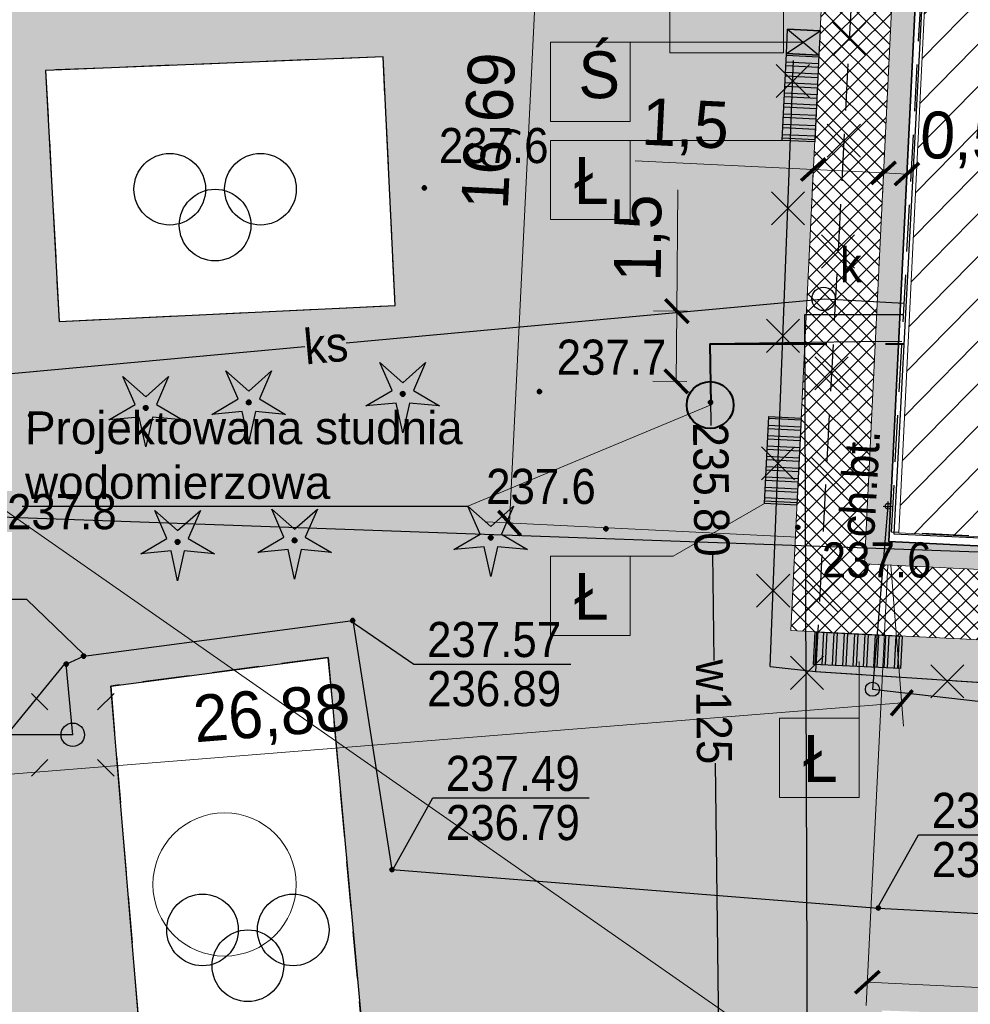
# Model space of a CAD drawing. Extents: x 40810 to 6568062, y -66833 to 5647073.
# Tile 8 of 35: x 6567759 to 6567779, y 5646964 to 5646985. Entities that reach past the tile are written whole.
import ezdxf
from ezdxf.enums import TextEntityAlignment as Align
from ezdxf.lldxf.tags import DXFTag

# ---------------------------------------------------------------- set-up
doc = ezdxf.new("R2010")
doc.units = 0
doc.header["$MEASUREMENT"] = 0
for name, pattern in [('ACAD_ISO10W100', [18, 12, -3, 0, -3]), ('DASHED2', [0.375, 0.25, -0.125]), ('DGN_STYLE_9021', [7.5, 3.75, 3.75]), ('KTCR02_05', [1.5, 1, -0.5]), ('MZ052010', [1.5, 1, -0.5]), ('PZAG_03_05', [9, 4.5, 4.5]), ('STRICHPUNKTX2', [2, 1, -0.5, 0, -0.5])]:
    doc.linetypes.add(name, pattern=pattern)
doc.layers.get('0').update_dxf_attribs({"linetype": 'CONTINUOUS'})
doc.layers.get('Defpoints').update_dxf_attribs({"linetype": 'CONTINUOUS'})
for name, color, linetype, lineweight in [('_Eko_deszczowka', 94, 'CONTINUOUS', 30), ('_IS_EKO_opis', 7, 'CONTINUOUS', 15), ('_S_EKO_WODA', 142, 'DASHED2', 40), ('A_izolacja', 5, 'CONTINUOUS', 9), ('l.przerywana', 104, 'ICAD_ISO03W100', 5), ('l.widokowa', 140, 'CONTINUOUS', 15), ('szraf1', 8, 'CONTINUOUS', 5), ('wymiarowanie', 176, 'CONTINUOUS', 9)]:
    doc.layers.add(name, color=color, linetype=linetype, lineweight=lineweight)
for name, color, linetype in [('B-widok', 7, 'CONTINUOUS'), ('BDOT1', 7, 'CONTINUOUS'), ('EWID_BUD', 7, 'CONTINUOUS'), ('GESUT1', 7, 'CONTINUOUS'), ('P-hatch', 252, 'CONTINUOUS'), ('PZAG', 7, 'CONTINUOUS'), ('Z-zielen', 62, 'CONTINUOUS')]:
    doc.layers.add(name, color=color, linetype=linetype)
doc.styles.get("Standard").update_dxf_attribs({"font": 'GOTHIC.TTF'})
doc.styles.add('STYL_ARIAL', font='simplex', dxfattribs={"width": 0.75, "oblique": 0.1})
doc.styles.add('STYLE-GEO_140', font='geo_140.shx', dxfattribs={"bigfont": 'geo_140big.shx'})
tags = doc.linetypes.add('ICAD_ISO03W100', pattern=[30, 12, -18]).pattern_tags.tags
tags[6:7] = [DXFTag(74, 4), DXFTag(75, 0), DXFTag(340, '0'), DXFTag(46, 1.0), DXFTag(50, 0.0), DXFTag(44, 0.0), DXFTag(45, 0.0)]
tags[4:5] = [DXFTag(74, 4), DXFTag(75, 0), DXFTag(340, '0'), DXFTag(46, 1.0), DXFTag(50, 0.0), DXFTag(44, 0.0), DXFTag(45, 0.0)]
doc.dimstyles.new('Skala 1-50', dxfattribs={"dimtxt": 1, "dimasz": 0.5, "dimexe": 0.5, "dimexo": 0.5, "dimgap": 0.2, "dimtad": 1, "dimtxsty": 'Standard', "dimblk": 'ARCHTICK', "dimcen": 0.5, "dimclrd": 256, "dimclre": 256, "dimadec": 0, "dimazin": 0, "dimtfac": 1, "dimtdec": 1, "dimtmove": 1, "dimatfit": 3, "dimldrblk": 'ARCHTICK', "dimfxl": 1, "dimlwd": -1, "dimlwe": -1, "dimarcsym": 0})
pattern_1 = [(45, (0, 0), (-0.1767766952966, 0.1767766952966), []), (135, (0, 0), (-0.1767766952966, -0.1767766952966), [])]

# ---------------------------------------------------------------- blocks, each defined once
blk = doc.blocks.new('BUBS04_1')
at = {"layer": 'BDOT1', "color": 7, "linetype": 'Continuous'}
for centre in [(-1.917, 0.808), (1.883, 0.808), (-0.017, -0.692)]:
    blk.add_circle(centre, 1.5, dxfattribs=at)
blk = doc.blocks.new('BUBS00_1')
at = {"layer": 'BDOT1', "color": 7, "linetype": 'Continuous', "xscale": 1.700003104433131, "yscale": 1.700003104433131, "zscale": 1.700003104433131}
blk.add_blockref('BUBS04_1', (0, 0.1), dxfattribs=at)
blk = doc.blocks.new('DWG_H0_10')
at = {"layer": 'BDOT1', "linetype": 'Continuous'}
blk.add_hatch(color=7, dxfattribs=at).paths.add_polyline_path([(-0.1, 0, 1), (0.1, 0, 1)], flags=16)
at = {"layer": 'BDOT1', "color": 7, "linetype": 'Continuous'}
blk.add_lwpolyline([(-0.1, 0, 1), (0.1, 0, 1)], format="xyb", close=True, dxfattribs=at)
blk = doc.blocks.new('OBOP01_1')
at = {"layer": 'BDOT1', "color": 7, "linetype": 'Continuous'}
blk.add_lwpolyline([(-0.974, 1.341), (0, 0.48), (0.974, 1.341), (0.457, 0.148), (1.576, -0.512), (0.282, -0.389), (0, -1.657), (-0.282, -0.389), (-1.576, -0.512), (-0.457, 0.148), (-0.974, 1.341)], dxfattribs=at)
blk.add_circle((0, 0), 0.1, dxfattribs=at)
blk.add_blockref('DWG_H0_10', (0, 0), dxfattribs=at)
blk = doc.blocks.new('DWG_H0_11')
at = {"layer": 'BDOT1', "linetype": 'Continuous'}
blk.add_hatch(color=7, dxfattribs=at).paths.add_polyline_path([(0.09, 0, 1), (-0.09, 0, 1)], flags=16)
at = {"layer": 'BDOT1', "color": 7, "linetype": 'Continuous'}
blk.add_lwpolyline([(0.09, 0, 1), (-0.09, 0, 1)], format="xyb", close=True, dxfattribs=at)
blk = doc.blocks.new('RTPW01_1')
at = {"layer": 'BDOT1', "color": 7, "linetype": 'Continuous'}
blk.add_circle((0, 0), 0.09, dxfattribs=at)
blk.add_blockref('DWG_H0_11', (0, 0), dxfattribs=at)
blk = doc.blocks.new('SUSM01_1')
at = {"layer": 'GESUT1', "color": 235, "linetype": 'Continuous'}
for p, q in [((-1.768, 1.768), (-1.061, 1.061)), ((1.768, 1.768), (1.061, 1.061)), ((-1.768, -1.768), (-1.061, -1.061)), ((1.768, -1.768), (1.061, -1.061))]:
    blk.add_line(p, q, dxfattribs=at)
blk.add_circle((0, 0), 0.5, dxfattribs=at)
blk = doc.blocks.new('SUUS15_1')
at = {"layer": 'GESUT1', "color": 44, "linetype": 'Continuous'}
blk.add_circle((0, 0), 0.5, dxfattribs=at)
blk = doc.blocks.new('DWG_H0_26')
at = {"layer": 'GESUT1', "linetype": 'Continuous'}
blk.add_hatch(color=230, dxfattribs=at).paths.add_polyline_path([(0.09, 0, 1), (-0.09, 0, 1)], flags=16)
at = {"layer": 'GESUT1', "color": 230, "linetype": 'Continuous'}
blk.add_lwpolyline([(0.09, 0, 1), (-0.09, 0, 1)], format="xyb", close=True, dxfattribs=at)
blk = doc.blocks.new('SUPS01_1')
at = {"layer": 'GESUT1', "color": 230, "linetype": 'Continuous'}
blk.add_circle((0, 0), 0.09, dxfattribs=at)
blk.add_blockref('DWG_H0_26', (0, 0), dxfattribs=at)
blk = doc.blocks.new('DWG_H0_28')
at = {"layer": 'GESUT1', "linetype": 'Continuous'}
blk.add_hatch(color=5, dxfattribs=at).paths.add_polyline_path([(0.081, -0.005, 1), (-0.099, -0.005, 1)], flags=16)
at = {"layer": 'GESUT1', "color": 5, "linetype": 'Continuous'}
blk.add_lwpolyline([(0.081, -0.005, 1), (-0.099, -0.005, 1)], format="xyb", close=True, dxfattribs=at)
blk = doc.blocks.new('SUPS02_1')
at = {"layer": 'GESUT1', "color": 5, "linetype": 'Continuous'}
blk.add_circle((-0.009, -0.005), 0.09, dxfattribs=at)
blk.add_blockref('DWG_H0_28', (0, 0), dxfattribs=at)
blk = doc.blocks.new('_ArchTick')
at = {"color": 0, "linetype": 'ByBlock', "const_width": 0.15}
blk.add_lwpolyline([(-0.5, -0.5), (0.5, 0.5)], dxfattribs=at)
blk = doc.blocks.new('*D254')
at = {"layer": 'Defpoints', "color": 0}
for p in [(6567775.682, 5646982.606), (6567777.18, 5646982.532), (6567777.151, 5646981.921)]:
    blk.add_point(p, dxfattribs=at)
at = {"layer": 'wymiarowanie'}
for p, q in [((6567775.652, 5646981.994), (6567771.845, 5646982.181)), ((6567775.658, 5646982.106), (6567775.628, 5646981.495)), ((6567775.652, 5646981.994), (6567777.151, 5646981.921)), ((6567777.156, 5646982.033), (6567777.126, 5646981.421))]:
    blk.add_line(p, q, dxfattribs=at)
at = {"layer": 'wymiarowanie', "linetype": 'Continuous', "xscale": 0.5, "yscale": 0.5, "zscale": 0.5}
for p, rotation in [((6567775.652, 5646981.994), 177.1980771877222), ((6567777.151, 5646981.921), 357.1980771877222)]:
    blk.add_blockref('_ArchTick', p, dxfattribs=dict(at, rotation=rotation))
at = {"layer": 'wymiarowanie', "color": 0, "linetype": 'Continuous', "insert": (6567772.915, 5646982.888), "char_height": 1, "attachment_point": 5, "rotation": 357.1981}
blk.add_mtext('1,5', dxfattribs=at)
blk = doc.blocks.new('*D255')
at = {"layer": 'Defpoints', "color": 0}
for p in [(6567777.703, 5646982.989), (6567777.18, 5646982.532), (6567777.65, 5646981.896)]:
    blk.add_point(p, dxfattribs=at)
at = {"layer": 'wymiarowanie'}
for p, q in [((6567777.679, 5646982.49), (6567777.626, 5646981.397)), ((6567777.156, 5646982.033), (6567777.126, 5646981.421)), ((6567777.151, 5646981.921), (6567777.65, 5646981.896))]:
    blk.add_line(p, q, dxfattribs=at)
at = {"layer": 'wymiarowanie', "linetype": 'Continuous', "xscale": 0.5, "yscale": 0.5, "zscale": 0.5}
for p, rotation in [((6567777.151, 5646981.921), 177.1980771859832), ((6567777.65, 5646981.896), 357.1980771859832)]:
    blk.add_blockref('_ArchTick', p, dxfattribs=dict(at, rotation=rotation))
at = {"layer": 'wymiarowanie', "color": 0, "linetype": 'Continuous', "insert": (6567778.862, 5646982.609), "char_height": 1, "attachment_point": 5, "rotation": 357.1981}
blk.add_mtext('0,5', dxfattribs=at)
blk = doc.blocks.new('*D273')
at = {"layer": 'Defpoints', "color": 0}
for p in [(6567777.266, 5646974.045), (6567807.581, 5646972.561), (6567807.12, 5646963.152)]:
    blk.add_point(p, dxfattribs=at)
at = {"layer": 'wymiarowanie'}
for p, q in [((6567777.241, 5646973.545), (6567776.781, 5646964.137)), ((6567807.556, 5646972.061), (6567807.096, 5646962.653)), ((6567776.805, 5646964.636), (6567807.12, 5646963.152))]:
    blk.add_line(p, q, dxfattribs=at)
at = {"layer": 'wymiarowanie', "linetype": 'Continuous', "xscale": 0.5, "yscale": 0.5, "zscale": 0.5}
for p, rotation in [((6567776.805, 5646964.636), 177.1980771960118), ((6567807.12, 5646963.152), 357.1980771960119)]:
    blk.add_blockref('_ArchTick', p, dxfattribs=dict(at, rotation=rotation))
at = {"layer": 'wymiarowanie', "color": 0, "linetype": 'Continuous', "insert": (6567792, 5646964.664), "char_height": 1, "attachment_point": 5, "rotation": 357.1981}
blk.add_mtext('30,35', dxfattribs=at)
blk = doc.blocks.new('*D274')
at = {"layer": 'Defpoints', "color": 0}
for p in [(6567776.627, 5646990.787), (6567769.16, 5646974.441), (6567775.811, 5646974.116)]:
    blk.add_point(p, dxfattribs=at)
at = {"layer": 'wymiarowanie'}
for p, q in [((6567776.128, 5646990.811), (6567769.477, 5646991.137)), ((6567769.976, 5646991.113), (6567769.16, 5646974.441)), ((6567775.312, 5646974.14), (6567768.661, 5646974.466))]:
    blk.add_line(p, q, dxfattribs=at)
at = {"layer": 'wymiarowanie', "linetype": 'Continuous', "xscale": 0.5, "yscale": 0.5, "zscale": 0.5}
for p, rotation in [((6567769.976, 5646991.113), 87.19796357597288), ((6567769.16, 5646974.441), 267.1979635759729)]:
    blk.add_blockref('_ArchTick', p, dxfattribs=dict(at, rotation=rotation))
at = {"layer": 'wymiarowanie', "color": 0, "linetype": 'Continuous', "insert": (6567768.798, 5646982.815), "char_height": 1, "attachment_point": 5, "rotation": 87.198}
blk.add_mtext('16,69', dxfattribs=at)
blk = doc.blocks.new('*D275')
at = {"layer": 'Defpoints', "color": 0}
for p in [(6567777.266, 5646974.045), (6567750.47, 5646971.896), (6567750.746, 5646968.455)]:
    blk.add_point(p, dxfattribs=at)
at = {"layer": 'wymiarowanie'}
for p, q in [((6567777.306, 5646973.546), (6567777.581, 5646970.105)), ((6567750.51, 5646971.398), (6567750.786, 5646967.957)), ((6567777.542, 5646970.603), (6567750.746, 5646968.455))]:
    blk.add_line(p, q, dxfattribs=at)
at = {"layer": 'wymiarowanie', "linetype": 'Continuous', "xscale": 0.5, "yscale": 0.5, "zscale": 0.5}
for p, rotation in [((6567777.542, 5646970.603), 4.583369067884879), ((6567750.746, 5646968.455), 184.5833690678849)]:
    blk.add_blockref('_ArchTick', p, dxfattribs=dict(at, rotation=rotation))
at = {"layer": 'wymiarowanie', "color": 0, "linetype": 'Continuous', "insert": (6567764.082, 5646970.298), "char_height": 1, "attachment_point": 5, "rotation": 4.5834}
blk.add_mtext('26,88', dxfattribs=at)
blk = doc.blocks.new('*D283')
at = {"layer": 'Defpoints', "color": 0}
for p in [(6567772.736, 5646978.969), (6567773.459, 5646978.962), (6567773.446, 5646977.462)]:
    blk.add_point(p, dxfattribs=at)
at = {"layer": 'wymiarowanie'}
for p, q in [((6567772.736, 5646978.969), (6567772.759, 5646981.557)), ((6567772.96, 5646978.967), (6567772.236, 5646978.973)), ((6567772.723, 5646977.469), (6567772.736, 5646978.969)), ((6567772.946, 5646977.467), (6567772.223, 5646977.473))]:
    blk.add_line(p, q, dxfattribs=at)
at = {"layer": 'wymiarowanie', "xscale": 0.5, "yscale": 0.5, "zscale": 0.5}
for p, rotation in [((6567772.736, 5646978.969), 89.49866622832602), ((6567772.723, 5646977.469), 269.498666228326)]:
    blk.add_blockref('_ArchTick', p, dxfattribs=dict(at, rotation=rotation))
at = {"layer": 'wymiarowanie', "color": 0, "linetype": 'Continuous', "insert": (6567771.992, 5646980.53), "char_height": 1, "attachment_point": 5, "rotation": 89.4987}
blk.add_mtext('1,5', dxfattribs=at)
blk = doc.blocks.new('*D306')
at = {"layer": 'Defpoints', "color": 0}
for p in [(6567735.332, 5646990.777), (6567796.86, 5646947.89)]:
    blk.add_point(p, dxfattribs=at)
at = {"layer": 'wymiarowanie'}
blk.add_line((6567786.464, 5646955.136), (6567735.332, 5646990.777), dxfattribs=at)
at = {"layer": 'wymiarowanie', "linetype": 'Continuous', "xscale": 0.5, "yscale": 0.5, "zscale": 0.5, "rotation": 145.122668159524}
blk.add_blockref('_ArchTick', (6567735.332, 5646990.777), dxfattribs=at)
at = {"layer": 'wymiarowanie', "color": 0, "linetype": 'Continuous', "insert": (6567785.805, 5646956.464), "char_height": 1, "attachment_point": 5, "rotation": 325.1227}
blk.add_mtext('R75', dxfattribs=at)

msp = doc.modelspace()

# ---------------------------------------------------------------- hatches: boundary and pattern name
at = {"layer": 'P-hatch'}
h = msp.add_hatch(dxfattribs=at)
h.set_pattern_fill('ANSI32', color=256, scale=0.023213, angle=312.1981)
h.set_pattern_definition([(357.19808, (6567899.64954, 5646843.82117), (0.01080835, 0.22084081), []), (357.19808, (6567899.71955, 5646843.74396), (0.01080835, 0.22084081), [])])
h.paths.add_polyline_path([(6567775.772, 5646984.437), (6567775.681, 5646982.582), (6567774.986, 5646982.616), (6567775.076, 5646984.471)])
h = msp.add_hatch(dxfattribs=at)
h.set_pattern_fill('ANSI32', color=256, scale=0.023213, angle=312.1981)
h.set_pattern_definition([(357.19808, (6567899.26995, 5646836.06523), (0.01080835, 0.22084081), []), (357.19808, (6567899.33996, 5646835.98802), (0.01080835, 0.22084081), [])])
h.paths.add_polyline_path([(6567775.392, 5646976.681), (6567775.302, 5646974.826), (6567774.606, 5646974.86), (6567774.697, 5646976.715)])
h = msp.add_hatch(dxfattribs=at)
h.set_pattern_fill('ANSI32', color=256, scale=0.023213, angle=42.1981)
h.set_pattern_definition([(87.19808, (6567916.30741, 5647095.99683), (-0.22084081, 0.01080835), []), (87.19808, (6567916.38463, 5647096.06685), (-0.22084081, 0.01080835), [])])
h.paths.add_polyline_path([(6567775.692, 5646972.119), (6567777.547, 5646972.028), (6567777.513, 5646971.333), (6567775.658, 5646971.424)])
at = {"layer": 'szraf1', "true_color": 0xc7c8ca}
h = msp.add_hatch(dxfattribs=at)
h.set_pattern_fill('ANSI37', color=9, scale=2, style=0)
h.set_pattern_definition(pattern_1)
h.paths.add_polyline_path([(6567823.29, 5646949.789), (6567823.25, 5646947.076), (6567815.665, 5646947.38, 0.196657), (6567818.004, 5646952.37), (6567818.832, 5646976.873, 0.160815), (6567817.35, 5646983.958), (6567809.203, 5646997.768, 0.265433), (6567799.729, 5647003.178), (6567753.063, 5647002.39, 0.208172), (6567747.98, 5647000.075), (6567747.21, 5647008.79), (6567747.35, 5647008.792, 0.163859), (6567751.584, 5647007.366), (6567799.729, 5647008.178, -0.27448), (6567813.51, 5647000.308), (6567821.657, 5646986.499, -0.142644), (6567823.867, 5646977.829), (6567822.996, 5646952.047, 0.081845)])
at = {"layer": 'szraf1', "linetype": 'Continuous'}
h = msp.add_hatch(dxfattribs=at)
h.set_pattern_fill('ANSI37', color=40, scale=2, style=0)
h.set_pattern_definition(pattern_1)
h.paths.add_polyline_path([(6567813.016, 5646947.486), (6567815.626, 5646947.346, 0.207654), (6567818.004, 5646952.371), (6567818.87, 5646977.998, 0.142644), (6567817.35, 5646983.958), (6567812.57, 5646992.062), (6567801.529, 5646992.602, -0.395059), (6567800.578, 5646993.584), (6567800.416, 5647003.157), (6567796.416, 5647003.124), (6567796.572, 5646993.912, -0.419182), (6567795.572, 5646992.895), (6567776.232, 5646993.84), (6567775.17, 5646972.145), (6567787.446, 5646971.544), (6567787.305, 5646968.647), (6567797.093, 5646968.168), (6567797.235, 5646971.065), (6567815.626, 5646970.165, -0.399962), (6567817.053, 5646968.667), (6567816.505, 5646952.421, -0.299344)])
h.paths.add_polyline_path([(6567795.834, 5646973.136), (6567797.332, 5646973.062), (6567797.308, 5646972.563), (6567815.631, 5646971.666, 0.418657), (6567817.204, 5646973.114), (6567817.371, 5646978.049, 0.142644), (6567816.058, 5646983.196), (6567812.161, 5646989.802, 0.297098), (6567811.15, 5646990.629), (6567801.519, 5646991.101, 0.414214), (6567800.471, 5646990.151), (6567800.448, 5646989.679), (6567794.595, 5646989.966), (6567794.667, 5646991.436), (6567781.462, 5646992.082), (6567777.657, 5646992.268), (6567776.742, 5646973.57), (6567787.52, 5646973.042), (6567787.537, 5646973.529), (6567789.042, 5646973.456), (6567788.876, 5646970.072), (6567795.668, 5646969.74)], flags=16)
h = msp.add_hatch(dxfattribs=at)
h.set_pattern_fill('GRAVL1', color=256, style=0)
h.set_pattern_definition([(228.0128, (0.72, 1), (-7.99999823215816, -9.00000134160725), [0.134536, -13.319088]), (184.9697, (0.63, 0.9), (12.00000105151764, 0.99999130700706), [0.230868, -22.855925]), (132.5104, (0.4, 0.88), (9.9999907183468, -11.0000086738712), [0.162788, -16.116032]), (267.2737, (0.01, 0.63), (0.9999960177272, 20.00000029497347), [0.210238, -20.813558]), (292.8337, (0, 0.42), (-5.00000990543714, 11.99999641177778), [0.206155, -20.409373]), (357.2737, (0.08, 0.23), (-20.00000029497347, 0.9999960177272), [0.210238, -20.813558]), (37.6942, (0.29, 0.22), (-13.00000734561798, -9.99999040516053), [0.278029, -27.524849]), (72.2553, (0.51, 0.39), (7.00001076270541, 21.99999623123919), [0.262488, -25.986321]), (121.4296, (0.59, 0.64), (-8.00000823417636, 12.99999503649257), [0.21095, -20.884073]), (175.2364, (0.48, 0.82), (11.0000009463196, -0.9999915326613), [0.240832, -11.800763]), (222.3974, (0.24, 0.84), (-12.00000735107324, -10.99999208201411), [0.311448, -30.833375]), (138.8141, (1, 0.62), (-7.0000029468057, 5.9999973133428), [0.106301, -10.523844]), (171.4692, (0.92, 0.69), (12.99999828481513, -2.0000079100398), [0.202237, -20.021511]), (225, (0.72, 0.72), (-2e-16, -1.00000030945), [0.141421, -1.272792]), (203.1986, (0.65, 0.84), (4.999999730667, 2.0000013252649), [0.076158, -7.539615]), (291.8014, (0.58, 0.81), (-0.9999999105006, 3.0000002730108), [0.107703, -5.277462]), (30.9638, (0.62, 0.71), (2.999998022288, 2.0000024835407), [0.174929, -5.656023]), (161.5651, (0.77, 0.8), (2.000000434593, -0.999998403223), [0.126491, -3.035787]), (16.3895, (0, 0.81), (10.00000219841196, 2.99999270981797), [0.1772, -17.542845]), (70.3462, (0.17, 0.86), (-3.99999524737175, -11.0000021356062), [0.148661, -14.717408]), (293.1986, (0.77, 1), (-2.0000013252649, 4.999999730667), [0.152315, -7.463458]), (343.6105, (0.83, 0.86), (-10.00000219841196, 2.99999270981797), [0.1772, -17.542845]), (339.444, (0, 0.19), (-5.0000018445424, 1.9999959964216), [0.17088, -8.373124]), (294.7751, (0.16, 0.13), (-4.99999218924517, 11.0000034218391), [0.143178, -14.174643]), (66.8014, (0.78, 0), (2.0000013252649, 4.999999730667), [0.152315, -7.463458]), (17.354, (0.84, 0.14), (-13.00000201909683, -3.9999945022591), [0.167631, -16.595424]), (69.444, (0.29, 0), (-1.9999959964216, -5.0000018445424), [0.08544, -8.458564]), (101.3099, (0.72, 0), (-0.9999976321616, 4.000000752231), [0.05099, -5.048029]), (165.9638, (0.71, 0.05), (3.00000054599, -0.999998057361), [0.206155, -3.91695]), (186.009, (0.51, 0.1), (9.99999975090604, 0.99999931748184), [0.19105, -18.913923]), (303.6901, (0.62, 0.62), (-1.000001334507, 1.999999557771), [0.144222, -3.461329]), (353.1572, (0.7, 0.5), (16.99999936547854, -2.00000799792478), [0.251794, -24.927563]), (60.9454, (0.95, 0.47), (-4.0000000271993, -7.0000003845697), [0.102956, -10.192674]), (90, (1, 0.56), (-1, 1), [0.06, -0.94]), (120.2564, (0.49, 0.13), (3.9999948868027, -7.00000245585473), [0.138924, -13.75352]), (48.0128, (0.42, 0.25), (7.99999823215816, 9.00000134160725), [0.269072, -13.184552]), (0, (0.6, 0.45), (1, 1), [0.26, -0.74]), (325.3048, (0.86, 0.45), (-9.9999942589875, 7.00000860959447), [0.158114, -15.653274]), (254.0546, (0.99, 0.36), (-0.9999998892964, -4.0000001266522), [0.145602, -7.134508]), (207.646, (0.95, 0.22), (-18.99999580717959, -10.00000771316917), [0.237065, -23.469474]), (175.4261, (0.74, 0.11), (-13.00000055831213, 0.99999480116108), [0.250799, -24.829074])])
h.paths.add_polyline_path([(6567776.742, 5646973.57), (6567777.607, 5646991.24), (6567781.412, 5646991.053), (6567781.388, 5646990.554), (6567778.082, 5646990.716), (6567777.266, 5646974.045), (6567787.544, 5646973.542), (6567787.52, 5646973.042)])
at = {"layer": 'wymiarowanie'}
h = msp.add_hatch(dxfattribs=at)
h.set_pattern_fill('ANSI31', color=256, scale=0.2, angle=0.5385, style=0)
h.set_pattern_definition([(45.5385, (6567928.101, 5646924.28844), (-0.4532128, 0.444773), [])])
h.paths.add_polyline_path([(6567788.543, 5646990.137), (6567778.272, 5646990.514), (6567777.475, 5646974.235), (6567807.453, 5646973.087), (6567808.262, 5646989.27), (6567800.654, 5646989.6), (6567800.372, 5646984.209), (6567788.346, 5646984.761)])
at = {"layer": 'wymiarowanie', "linetype": 'Continuous', "true_color": 0xffffff}
for points in [[(6567772.586, 5646984.486), (6567775.013, 5646984.486), (6567775.013, 5646986.905), (6567772.586, 5646986.905)], [(6567770.039, 5646983.021), (6567771.739, 5646983.021), (6567771.739, 5646984.714), (6567770.039, 5646984.714)], [(6567770.039, 5646980.922), (6567771.739, 5646980.922), (6567771.739, 5646982.616), (6567770.039, 5646982.616)], [(6567770.039, 5646972.041), (6567771.739, 5646972.041), (6567771.739, 5646973.734), (6567770.039, 5646973.734)], [(6567774.931, 5646968.58), (6567776.63, 5646968.58), (6567776.63, 5646970.273), (6567774.931, 5646970.273)]]:
    msp.add_hatch(color=7, dxfattribs=at).paths.add_polyline_path(points)
at = {"layer": 'Z-zielen', "linetype": 'Continuous'}
h = msp.add_hatch(dxfattribs=at)
h.set_pattern_fill('STIPPLE', color=256, style=0)
h.set_pattern_definition([(0, (0.04, 0.02), (0, 1), [0, -1]), (0, (0.36, 0.04), (0, 1), [0, -1]), (0, (0.18, 0.26), (0, 1), [0, -1]), (0, (0.4, 0.42), (0, 1), [0, -1]), (0, (0.14, 0.48), (0, 1), [0, -1]), (0, (0.22, 0.72), (0, 1), [0, -1]), (0, (0.08, 0.9), (0, 1), [0, -1]), (0, (0.4, 0.88), (0, 1), [0, -1]), (0, (0.64, 0.92), (0, 1), [0, -1]), (0, (0.76, 0.68), (0, 1), [0, -1]), (0, (0.96, 0.66), (0, 1), [0, -1]), (0, (0.96, 0.3), (0, 1), [0, -1]), (0, (0.78, 0.18), (0, 1), [0, -1]), (0, (0.5, 0.24), (0, 1), [0, -1]), (0, (0.68, 0.42), (0, 1), [0, -1]), (0, (0.5, 0.6), (0, 1), [0, -1]), (0, (0.92, 0.04), (0, 1), [0, -1])])
h.paths.add_polyline_path([(6567834.6, 5646957.495), (6567823.191, 5646957.827), (6567823.445, 5646965.336), (6567828.442, 5646965.168), (6567828.864, 5646977.66), (6567823.867, 5646977.829, 0.142655), (6567821.657, 5646986.499), (6567813.237, 5647000.769, 0.26076), (6567799.458, 5647008.176), (6567751.703, 5647007.367), (6567753.913, 5647007.405), (6567751.011, 5647008.834), (6567829.898, 5647009.741)])
h.paths.add_polyline_path([(6567821.79, 5646988.53), (6567828.8, 5646988.46), (6567828.94, 5647000.44), (6567821.94, 5647000.52)], flags=16)
h.paths.add_polyline_path([(6567821.94, 5647003.02), (6567820.471, 5647003.038), (6567820.304, 5646991.747), (6567818.548, 5646991.769), (6567820.448, 5646988.547), (6567821.79, 5646988.53)], flags=16)
h.paths.add_polyline_path([(6567829.53, 5646985.826, 1), (6567825.131, 5646985.826, 1)], flags=16)
h.paths.add_polyline_path([(6567821.94, 5647003.02), (6567825.04, 5647003.02), (6567825.04, 5647000.52), (6567821.94, 5647000.52)], flags=16)
edge = h.paths.add_edge_path()
edge.add_arc((6567747.432, 5647001.681), 7.112, 279.1409, 5.919, ccw=False)
edge.add_line((6567748.561, 5646994.662), (6567748.006, 5647000.103))
edge.add_arc((6567753.178, 5646995.4), 6.991, 91.0011, 137.7188, ccw=False)
edge.add_line((6567753.056, 5647002.39), (6567754.503, 5647002.414))
h = msp.add_hatch(dxfattribs=at)
h.set_pattern_fill('STIPPLE', color=256, style=0)
h.set_pattern_definition([(0, (0.04, 0.02), (0, 1), [0, -1]), (0, (0.36, 0.04), (0, 1), [0, -1]), (0, (0.18, 0.26), (0, 1), [0, -1]), (0, (0.4, 0.42), (0, 1), [0, -1]), (0, (0.14, 0.48), (0, 1), [0, -1]), (0, (0.22, 0.72), (0, 1), [0, -1]), (0, (0.08, 0.9), (0, 1), [0, -1]), (0, (0.4, 0.88), (0, 1), [0, -1]), (0, (0.64, 0.92), (0, 1), [0, -1]), (0, (0.76, 0.68), (0, 1), [0, -1]), (0, (0.96, 0.66), (0, 1), [0, -1]), (0, (0.96, 0.3), (0, 1), [0, -1]), (0, (0.78, 0.18), (0, 1), [0, -1]), (0, (0.5, 0.24), (0, 1), [0, -1]), (0, (0.68, 0.42), (0, 1), [0, -1]), (0, (0.5, 0.6), (0, 1), [0, -1]), (0, (0.92, 0.04), (0, 1), [0, -1])])
h.paths.add_polyline_path([(6567775.17, 5646972.145), (6567787.446, 5646971.544), (6567787.305, 5646968.647), (6567791.261, 5646968.454), (6567790.19, 5646952.48), (6567787.87, 5646952.48), (6567787.85, 5646951.258), (6567790.19, 5646951.22), (6567790.127, 5646950.807), (6567787.566, 5646950.859), (6567787.53, 5646949.942), (6567790.37, 5646949.88), (6567790.309, 5646948.376), (6567752.41, 5646949.92), (6567748.781, 5646991.01), (6567776.084, 5646990.814)])
h.paths.add_polyline_path([(6567769.49, 5646963.57), (6567769.69, 5646959.99), (6567765.56, 5646959.52), (6567765.45, 5646960.15), (6567761.58, 5646959.68), (6567760.64, 5646970.96), (6567765.29, 5646971.57), (6567766.05, 5646963.23)], flags=16)
h.paths.add_polyline_path([(6567790.48, 5646963.51), (6567784.64, 5646963.65), (6567784.66, 5646963.02), (6567781.15, 5646963.05), (6567781.14, 5646963.89), (6567777.12, 5646964.03), (6567777.02, 5646958.94), (6567780.99, 5646958.95), (6567781.01, 5646959.47), (6567784.58, 5646959.46), (6567784.6, 5646958.92), (6567788.13, 5646958.93), (6567790.42, 5646961)], flags=16)
h.paths.add_polyline_path([(6567759.25, 5646984.11), (6567759.54, 5646978.75), (6567766.72, 5646979.09), (6567766.46, 5646984.4)], flags=16)
h.paths.add_polyline_path([(6567774.68, 5646960.16), (6567767.82, 5646959.54), (6567767.72, 5646956.71), (6567774.51, 5646956.86)], flags=16)

# ---------------------------------------------------------------- linework, layer by layer
msp.add_line((6567758.748, 5646974.8), (6567768.273, 5646974.8))
at = {"lineweight": 5}
msp.add_circle((6567763.073, 5646966.723), 1.53, dxfattribs=at)
at = {"layer": '_Eko_deszczowka', "linetype": 'Continuous'}
for p, q in [((6567777.246, 5646974.801), (6567776.913, 5646970.892)), ((6567776.913, 5646970.892), (6567785.793, 5646969.887))]:
    msp.add_line(p, q, dxfattribs=at)
at = {"layer": '_Eko_deszczowka', "linetype": 'STRICHPUNKTX2', "ltscale": 5}
for p, q in [((6567777.141, 5646974.806), (6567777.351, 5646974.796)), ((6567777.241, 5646974.696), (6567777.251, 5646974.906))]:
    msp.add_line(p, q, dxfattribs=at)
at = {"layer": '_Eko_deszczowka', "ltscale": 0.2}
msp.add_circle((6567777.246, 5646974.801), 0.06, dxfattribs=at)
at = {"layer": '_Eko_deszczowka', "linetype": 'Continuous'}
msp.add_circle((6567776.913, 5646970.892), 0.15, dxfattribs=at)
at = {"layer": '_IS_EKO_opis'}
msp.add_line((6567773.446, 5646976.962), (6567768.273, 5646974.8), dxfattribs=at)
at = {"layer": '_S_EKO_WODA', "ltscale": 10}
for q in [(6567777.59, 5646978.268), (6567773.458, 5646976.973)]:
    msp.add_line((6567773.44, 5646978.27), q, dxfattribs=at)
at = {"layer": '_S_EKO_WODA', "linetype": 'Continuous'}
msp.add_circle((6567773.446, 5646976.962), 0.5, dxfattribs=at)
at = {"layer": 'A_izolacja', "lineweight": 35}
msp.add_lwpolyline([(6567800.448, 5646989.679), (6567808.4, 5646989.29), (6567807.581, 5646972.561), (6567777.266, 5646974.045), (6567778.082, 5646990.716), (6567788.839, 5646990.189), (6567788.578, 5646984.869), (6567800.184, 5646984.284)], close=True, dxfattribs=at)
at = {"layer": 'B-widok'}
for points in [[(6567775.102, 5646984.992), (6567775.797, 5646984.958), (6567775.772, 5646984.437), (6567775.076, 5646984.471), (6567775.797, 5646984.958), (6567775.102, 5646984.992), (6567775.772, 5646984.437), (6567775.076, 5646984.471), (6567775.102, 5646984.992)], [(6567775.772, 5646984.437), (6567775.681, 5646982.582), (6567774.986, 5646982.616), (6567775.076, 5646984.471), (6567775.772, 5646984.437)], [(6567775.392, 5646976.681), (6567775.302, 5646974.826), (6567774.606, 5646974.86), (6567774.697, 5646976.715), (6567775.392, 5646976.681)], [(6567775.692, 5646972.119), (6567777.547, 5646972.028), (6567777.513, 5646971.333), (6567775.658, 5646971.424), (6567775.692, 5646972.119)]]:
    msp.add_lwpolyline(points, dxfattribs=at)
at = {"layer": 'BDOT1', "color": 7, "linetype": 'KTCR02_05'}
msp.add_lwpolyline([(6567775.7, 5646971.27), (6567791.38, 5646970.24), (6567793.12, 5646970.12), (6567796.16, 5646969.94), (6567807.07, 5646969.08), (6567807.34, 5646972.81), (6567795.3, 5646973.39), (6567795.25, 5646971.9), (6567793.77, 5646971.97), (6567790.9, 5646972.11), (6567789.37, 5646972.19), (6567789.46, 5646973.67), (6567777.32, 5646974.25), (6567778.22, 5646990.51), (6567785.79, 5646990.17), (6567788.64, 5646989.99), (6567790.019, 5646989.932), (6567800.63, 5646989.45), (6567800.63, 5646990.6), (6567776.79, 5646991.74)], close=True, dxfattribs=at)
at = {"layer": 'BDOT1', "color": 7, "linetype": 'Continuous'}
for points in [[(6567759.25, 5646984.11), (6567759.54, 5646978.75), (6567766.72, 5646979.09), (6567766.46, 5646984.4), (6567759.25, 5646984.11)], [(6567769.49, 5646963.57), (6567769.69, 5646959.99), (6567765.56, 5646959.52), (6567765.45, 5646960.15), (6567761.58, 5646959.68), (6567760.64, 5646970.96), (6567765.29, 5646971.57), (6567766.05, 5646963.23), (6567769.49, 5646963.57)]]:
    msp.add_lwpolyline(points, dxfattribs=at)
at = {"layer": 'BDOT1', "color": 7, "linetype": 'MZ052010'}
for points in [[(6567759.25, 5646984.11), (6567759.54, 5646978.75), (6567766.72, 5646979.09), (6567766.46, 5646984.4)], [(6567760.64, 5646970.96), (6567761.58, 5646959.68), (6567765.45, 5646960.15), (6567765.56, 5646959.52), (6567769.69, 5646959.99), (6567769.49, 5646963.57), (6567766.05, 5646963.23), (6567765.29, 5646971.57)]]:
    msp.add_lwpolyline(points, close=True, dxfattribs=at)
at = {"layer": 'BDOT1', "color": 7, "linetype": 'DGN_STYLE_9021'}
for points in [[(6567774.73, 5646971.38), (6567775.23, 5646984.32)], [(6567774.73, 5646971.38), (6567775.7, 5646971.27), (6567791.38, 5646970.24)]]:
    msp.add_lwpolyline(points, dxfattribs=at)
at = {"layer": 'EWID_BUD', "color": 7, "linetype": 'Continuous'}
msp.add_lwpolyline([(6567777.37, 5646974.21), (6567807.41, 5646972.83), (6567808.19, 5646989.1), (6567800.63, 5646989.47), (6567800.36, 5646984.07), (6567792.27, 5646984.47), (6567789.72, 5646984.59), (6567788.37, 5646984.66), (6567788.63, 5646990), (6567785.79, 5646990.17), (6567778.23, 5646990.51)], close=True, dxfattribs=at)
at = {"layer": 'GESUT1', "color": 1, "linetype": 'Continuous'}
msp.add_line((6567759.83, 5646969.92), (6567756.684, 5646969.92), dxfattribs=at)
at = {"layer": 'GESUT1', "color": 44, "linetype": 'Continuous'}
for points in [[(6567765.67, 5646978.29), (6567775.9, 5646979.23), (6567777.59, 5646979.14)], [(6567753.32, 5646977.16), (6567764.79, 5646978.21)]]:
    msp.add_lwpolyline(points, dxfattribs=at)
at = {"layer": 'GESUT1', "color": 5, "linetype": 'Continuous'}
for points in [[(6567775.529, 5646962.961), (6567775.47, 5646978.9), (6567777.577, 5646978.9)], [(6567777.545, 5646978.32), (6567776.62, 5646978.31), (6567773.44, 5646978.27), (6567773.462, 5646976.525)], [(6567773.496, 5646973.785), (6567773.525, 5646971.505)], [(6567773.552, 5646969.315), (6567773.81, 5646948.7), (6567773.75, 5646948.34)]]:
    msp.add_lwpolyline(points, dxfattribs=at)
at = {"layer": 'GESUT1', "color": 230, "linetype": 'Continuous'}
for points in [[(6567760.06, 5646971.64), (6567758.85, 5646972.81), (6567755.53, 5646972.81)], [(6567759.83, 5646969.92), (6567759.69, 5646971.43), (6567760.06, 5646971.6), (6567765.81, 5646972.36), (6567766.65, 5646967.04), (6567777.04, 5646966.22), (6567783.41, 5646965.88)], [(6567765.76, 5646972.36), (6567767.12, 5646971.43), (6567770.47, 5646971.43)], [(6567759.69, 5646971.48), (6567758.43, 5646969.93), (6567755.08, 5646969.93)], [(6567766.65, 5646967), (6567767.52, 5646968.57), (6567770.86, 5646968.57)], [(6567777.04, 5646966.26), (6567777.9, 5646967.78), (6567781.21, 5646967.78)]]:
    msp.add_lwpolyline(points, dxfattribs=at)
at = {"layer": 'l.przerywana', "color": 7}
msp.add_lwpolyline([(6567800.638, 5646989.47), (6567808.19, 5646989.1), (6567807.391, 5646972.77), (6567777.475, 5646974.235), (6567778.272, 5646990.506), (6567788.629, 5646989.999), (6567788.369, 5646984.679), (6567800.374, 5646984.074), (6567800.638, 5646989.47)], dxfattribs=at)
at = {"layer": 'l.widokowa', "color": 5}
for points in [[(6567787.446, 5646971.544), (6567775.17, 5646972.145), (6567776.232, 5646993.84)], [(6567787.52, 5646973.042), (6567776.742, 5646973.57), (6567777.657, 5646992.268)]]:
    msp.add_lwpolyline(points, dxfattribs=at)
at = {"layer": 'PZAG', "color": 191, "linetype": 'PZAG_03_05'}
msp.add_lwpolyline([(6567752.96, 5647032.39), (6567757.87, 5646974.96), (6567757.87, 5646974.59), (6567831.71, 5646971.95)], dxfattribs=at)
at = {"layer": 'wymiarowanie', "color": 1, "linetype": 'Continuous'}
for p, q in [((6567776.066, 5646985.135), (6567776.773, 5646984.428)), ((6567776.066, 5646984.428), (6567776.773, 5646985.135)), ((6567774.86, 5646984.239), (6567775.567, 5646983.532)), ((6567774.86, 5646983.532), (6567775.567, 5646984.239)), ((6567775.95, 5646982.963), (6567776.657, 5646982.256)), ((6567775.95, 5646982.256), (6567776.657, 5646982.963)), ((6567774.754, 5646981.517), (6567775.462, 5646980.81)), ((6567774.754, 5646980.81), (6567775.462, 5646981.517)), ((6567775.824, 5646980.595), (6567776.531, 5646979.888)), ((6567775.824, 5646979.888), (6567776.531, 5646980.595)), ((6567774.649, 5646978.795), (6567775.356, 5646978.088)), ((6567774.649, 5646978.088), (6567775.356, 5646978.795)), ((6567775.686, 5646977.994), (6567776.393, 5646977.287)), ((6567775.686, 5646977.287), (6567776.393, 5646977.994)), ((6567774.544, 5646976.073), (6567775.251, 5646975.366)), ((6567774.544, 5646975.366), (6567775.251, 5646976.073)), ((6567775.604, 5646975.847), (6567776.311, 5646975.14)), ((6567775.604, 5646975.14), (6567776.311, 5646975.847)), ((6567774.439, 5646973.351), (6567775.146, 5646972.644)), ((6567774.439, 5646972.644), (6567775.146, 5646973.351)), ((6567775.468, 5646973.252), (6567776.175, 5646972.545)), ((6567775.468, 5646972.545), (6567776.175, 5646973.252)), ((6567775.162, 5646971.598), (6567775.869, 5646970.89)), ((6567775.162, 5646970.89), (6567775.869, 5646971.598)), ((6567778.159, 5646971.413), (6567778.866, 5646970.706)), ((6567778.159, 5646970.706), (6567778.866, 5646971.413))]:
    msp.add_line(p, q, dxfattribs=at)
at = {"layer": 'wymiarowanie', "color": 7, "linetype": 'Continuous'}
for p, q in [((6567775.437, 5646984.714), (6567771.739, 5646984.714)), ((6567774.986, 5646982.616), (6567771.739, 5646982.616)), ((6567774.606, 5646974.86), (6567772.656, 5646973.734)), ((6567772.656, 5646973.734), (6567771.739, 5646973.734)), ((6567776.63, 5646970.273), (6567776.63, 5646971.488))]:
    msp.add_line(p, q, dxfattribs=at)
at = {"layer": 'wymiarowanie'}
msp.add_lwpolyline([(6567787.544, 5646973.542), (6567777.266, 5646974.045), (6567778.084, 5646990.774)], dxfattribs=at)
at = {"layer": 'wymiarowanie', "color": 7, "linetype": 'Continuous'}
for points in [[(6567772.586, 5646984.486), (6567775.013, 5646984.486), (6567775.013, 5646986.905), (6567772.586, 5646986.905)], [(6567770.039, 5646983.021), (6567771.739, 5646983.021), (6567771.739, 5646984.714), (6567770.039, 5646984.714)], [(6567770.039, 5646980.922), (6567771.739, 5646980.922), (6567771.739, 5646982.616), (6567770.039, 5646982.616)], [(6567770.039, 5646972.041), (6567771.739, 5646972.041), (6567771.739, 5646973.734), (6567770.039, 5646973.734)], [(6567774.931, 5646968.58), (6567776.63, 5646968.58), (6567776.63, 5646970.273), (6567774.931, 5646970.273)]]:
    msp.add_lwpolyline(points, close=True, dxfattribs=at)
at = {"layer": 'wymiarowanie', "color": 1, "linetype": 'ACAD_ISO10W100', "ltscale": 0.3}
msp.add_arc((6567796.86, 5646947.89), 75, 29.26094, 153.76929, dxfattribs=at)

# ---------------------------------------------------------------- block references
at = {"layer": 'BDOT1', "color": 7, "linetype": 'Continuous'}
for name, p, xscale, yscale, zscale in [('BUBS00_1', (6567762.88, 5646981.13), 0.2999981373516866, 0.2999981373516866, 0.2999981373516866), ('RTPW01_1', (6567767.34, 5646981.6), 0.5, 0.5, 0.5), ('OBOP01_1', (6567763.59, 5646977.02), 0.5, 0.5, 0.5), ('OBOP01_1', (6567766.88, 5646977.2), 0.5, 0.5, 0.5), ('OBOP01_1', (6567761.39, 5646976.9), 0.5, 0.5, 0.5), ('RTPW01_1', (6567769.8, 5646977.25), 0.5, 0.5, 0.5), ('RTPW01_1', (6567758.93, 5646976.74), 0.5, 0.5, 0.5), ('OBOP01_1', (6567764.57, 5646974.07), 0.5, 0.5, 0.5), ('OBOP01_1', (6567768.76, 5646974.13), 0.5, 0.5, 0.5), ('OBOP01_1', (6567762.07, 5646974.04), 0.5, 0.5, 0.5), ('RTPW01_1', (6567771.22, 5646974.32), 0.5, 0.5, 0.5), ('RTPW01_1', (6567775.32, 5646974.35), 0.5, 0.5, 0.5), ('BUBS00_1', (6567763.58, 5646965.31), 0.2999981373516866, 0.2999981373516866, 0.2999981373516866)]:
    msp.add_blockref(name, p, dxfattribs=dict(at, xscale=xscale, yscale=yscale, zscale=zscale))
at = {"layer": 'GESUT1', "color": 44, "linetype": 'Continuous', "xscale": 0.5, "yscale": 0.5, "zscale": 0.5}
msp.add_blockref('SUUS15_1', (6567775.87, 5646979.23), dxfattribs=at)
at = {"layer": 'GESUT1', "color": 5, "linetype": 'Continuous', "xscale": 0.5, "yscale": 0.5, "zscale": 0.5}
msp.add_blockref('SUPS02_1', (6567773.46, 5646977.02), dxfattribs=at)
at = {"layer": 'GESUT1', "color": 230, "linetype": 'Continuous', "xscale": 0.5, "yscale": 0.5, "zscale": 0.5}
for p in [(6567765.81, 5646972.36), (6567760.06, 5646971.6), (6567759.69, 5646971.43), (6567766.65, 5646967.04), (6567777.04, 5646966.22)]:
    msp.add_blockref('SUPS01_1', p, dxfattribs=at)
at = {"layer": 'GESUT1', "color": 235, "linetype": 'Continuous', "xscale": 0.5, "yscale": 0.5, "zscale": 0.5}
msp.add_blockref('SUSM01_1', (6567759.83, 5646969.92), dxfattribs=at)

# ---------------------------------------------------------------- texts
at = {"layer": '_IS_EKO_opis', "insert": (6567758.811, 5646976.826), "char_height": 0.7, "width": 22.9565, "attachment_point": 1, "style": 'STYL_ARIAL'}
msp.add_mtext('\\fArial|b0|i0;\\W1;Projektowana studnia\\Pwodomierzowa ', dxfattribs=at)
at = {"layer": 'BDOT1', "color": 7, "linetype": 'Continuous', "style": 'STYLE-GEO_140', "width": 0.93328}
for s, p in [('237.6', (6567768.823, 5646982.505)), ('237.7', (6567771.339, 5646977.985)), ('237.6', (6567769.833, 5646975.225)), ('237.8', (6567759.597, 5646974.685)), ('237.6', (6567777.003, 5646973.655))]:
    msp.add_text(s, height=0.75, dxfattribs=at).set_placement(p, align=Align.MIDDLE_CENTER)
msp.add_text('ch.bt.', height=0.75, rotation=86.7533, dxfattribs=at).set_placement((6567776.64, 5646975.286), align=Align.MIDDLE_CENTER)
at = {"layer": 'GESUT1', "color": 44, "linetype": 'Continuous', "style": 'STYLE-GEO_140', "width": 0.93328}
msp.add_text('k', height=0.75, dxfattribs=at).set_placement((6567776.453, 5646979.955), align=Align.MIDDLE_CENTER)
msp.add_text('ks', height=0.75, rotation=5.2379, dxfattribs=at).set_placement((6567765.238, 5646978.244), align=Align.MIDDLE_CENTER)
at = {"layer": 'GESUT1', "color": 5, "linetype": 'Continuous', "style": 'STYLE-GEO_140', "width": 0.93328}
for s, p in [('235.80', (6567773.472, 5646975.156)), ('w125', (6567773.529, 5646970.41))]:
    msp.add_text(s, height=0.75, rotation=270.7169, dxfattribs=at).set_placement(p, align=Align.MIDDLE_CENTER)
at = {"layer": 'GESUT1', "color": 230, "linetype": 'Continuous', "style": 'STYLE-GEO_140', "width": 0.93336}
for s, p in [('237.57', (6567767.4, 5646971.58)), ('236.89', (6567767.4, 5646970.53)), ('237.49', (6567767.8, 5646968.72)), ('237.32', (6567778.18, 5646967.93)), ('236.79', (6567767.8, 5646967.67)), ('236.62', (6567778.18, 5646966.88))]:
    msp.add_text(s, height=0.75, dxfattribs=at).set_placement(p)
at = {"layer": 'wymiarowanie', "color": 7, "linetype": 'Continuous', "char_height": 1, "width": 2.94249, "attachment_point": 1}
for s, insert in [('Ś', (6567770.631, 5646984.516)), ('Ł', (6567770.538, 5646982.257)), ('Ł', (6567770.538, 5646973.376)), ('Ł', (6567775.43, 5646969.915))]:
    msp.add_mtext(s, dxfattribs=dict(at, insert=insert))

# ---------------------------------------------------------------- dimensions: what is measured, and where the dimension line sits
at = {"layer": 'wymiarowanie', "linetype": 'Continuous'}
for p1, p2, distance, picture, middle in [((6567776.627, 5646990.787), (6567775.811, 5646974.116), -6.659, '*D274', (6567768.798, 5646982.815)), ((6567777.266, 5646974.045), (6567750.47, 5646971.896), 3.452, '*D275', (6567764.082, 5646970.298)), ((6567777.266, 5646974.045), (6567807.581, 5646972.561), -9.42, '*D273', (6567792, 5646964.664))]:
    dim = msp.add_aligned_dim(p1=p1, p2=p2, distance=distance, dimstyle='Skala 1-50', dxfattribs=at)
    dim.commit()
    dim.dimension.update_dxf_attribs({"geometry": picture, "text_midpoint": middle})
at = {"layer": 'wymiarowanie', "color": 1, "linetype": 'Continuous'}
dim = msp.add_radius_dim(center=(6567796.86, 5646947.89), mpoint=(6567735.332, 5646990.777), dimstyle='Skala 1-50', dxfattribs=at)
dim.commit()
dim.dimension.update_dxf_attribs({"geometry": '*D306', "text_midpoint": (6567781.4, 5646950.145), "dimtype": 164})
at = {"layer": 'wymiarowanie', "linetype": 'Continuous'}
for base, p1, p2, angle, picture, middle, dimtype in [((6567777.151, 5646981.921), (6567775.682, 5646982.606), (6567777.18, 5646982.532), 357.1981, '*D254', (6567772.88, 5646982.156), 161), ((6567777.65, 5646981.896), (6567777.18, 5646982.532), (6567777.703, 5646982.989), 357.1981, '*D255', (6567778.825, 5646981.839), 160), ((6567772.736, 5646978.969), (6567773.446, 5646977.462), (6567773.459, 5646978.962), 89.4987, '*D283', (6567772.543, 5646980.526), 161)]:
    dim = msp.add_linear_dim(base=base, p1=p1, p2=p2, angle=angle, dimstyle='Skala 1-50', dxfattribs=at)
    dim.commit()
    dim.dimension.update_dxf_attribs({"geometry": picture, "text_midpoint": middle, "dimtype": dimtype})

doc.saveas('drawing.dxf')
